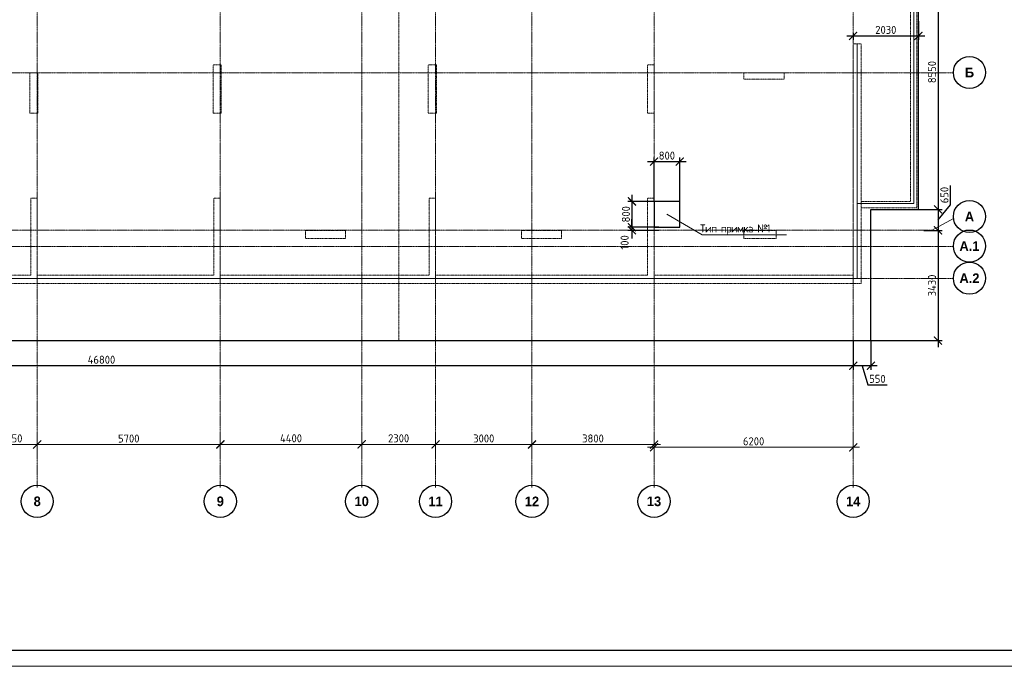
# Model space of a CAD drawing. Header units: millimetres. Extents: x -56135 to 1694203, y -446411 to -23139.
# Tile 73 of 256: x 493936 to 524584, y -190207 to -170089. Entities that reach past the tile are written whole.
import ezdxf
from ezdxf import colors
from ezdxf.entities.mleader import LeaderData, LeaderLine
from ezdxf.math import Vec2, Vec3

# ---------------------------------------------------------------- set-up
doc = ezdxf.new("R2010")
doc.units = ezdxf.units.MM
for name, pattern in [('01 Штриховая _4 мм_', [6, 3.5, -2.5]), ('______5', [1100, 800, -100, 100, -100]), ('осевая', [50.8, 31.75, -6.35, 6.35, -6.35])]:
    doc.linetypes.add(name, pattern=pattern)
for name, color, linetype, lineweight in [('0 Фундамент', 5, 'Continuous', 30), ('ВК_задание стр текст', 1, 'Continuous', 5), ('Оси', 40, '______5', 18), ('подоснова', 151, 'Continuous', 5), ('РАЗМЕРЫ', 1, 'Continuous', 9), ('СТЕНЫ', 3, 'Continuous', 30), ('ТОНКИЕ', 7, 'Continuous', 9)]:
    doc.layers.add(name, color=color, linetype=linetype, lineweight=lineweight)
doc.layers.add('Размеры _поперечного армирования', color=7, linetype='Continuous')
doc.layers.add('ТОЛСТЫЕ_ОСНОВНЫЕ', color=6, linetype='Continuous')
doc.styles.add('Century Gothic', font='GOTHIC.TTF')
doc.styles.add('GOST-2.304_Type-B', font='GOST_Common.ttf')
doc.linetypes.add('163 Фуникулер', pattern='A,0,-2,[18,Russia-GOST_Topo.shx,S=0.05,R=0,X=0,Y=0],-4,[17,Russia-GOST_Topo.shx,S=0.05,R=0,X=0,Y=0],-2,0', length=8)
doc.dimstyles.new('СПДС', dxfattribs={"dimscale": 100, "dimtxt": 2.5, "dimasz": 2.5, "dimexe": 1.25, "dimexo": 0, "dimtad": 1, "dimdec": 0, "dimtxsty": 'GOST-2.304_Type-B', "dimblk": 'ARCHTICK', "dimcen": 2.5, "dimdle": 2, "dimadec": 0, "dimazin": 2, "dimtfac": 0.75, "dimtdec": 0, "dimtmove": 1, "dimatfit": 3, "dimfxl": 1, "dimtolj": 1, "dimarcsym": 1})

# ---------------------------------------------------------------- blocks, each defined once
blk = doc.blocks.new('NSY101')
at = {"color": 0, "linetype": 'ByBlock', "lineweight": -2}
blk.add_circle((0, 0), 50, dxfattribs=at)
blk = doc.blocks.new('_ArchTick')
at = {"color": 0, "linetype": 'ByBlock', "const_width": 0.15}
blk.add_lwpolyline([(-0.5, -0.5), (0.5, 0.5)], dxfattribs=at)
blk = doc.blocks.new('*D1009')
at = {"layer": 'DEFPOINTS', "color": 0, "transparency": 16777216}
for p in [(495855, -133557), (494305, -133774), (495855, -133821)]:
    blk.add_point(p, dxfattribs=at)
at = {"layer": 'РАЗМЕРЫ', "color": 0, "lineweight": -2, "transparency": 16777216}
for p, q in [((494105, -133557), (496055, -133557)), ((494305, -133774), (494305, -133432)), ((495855, -133821), (495855, -133432))]:
    blk.add_line(p, q, dxfattribs=at)
at = {"layer": 'РАЗМЕРЫ', "color": 0, "lineweight": -2, "transparency": 16777216, "xscale": 250, "yscale": 250, "zscale": 250, "rotation": 180}
blk.add_blockref('_ArchTick', (494305, -133557), dxfattribs=at)
at = {"layer": 'РАЗМЕРЫ', "color": 0, "lineweight": -2, "transparency": 16777216, "xscale": 250, "yscale": 250, "zscale": 250}
blk.add_blockref('_ArchTick', (495855, -133557), dxfattribs=at)
at = {"layer": 'РАЗМЕРЫ', "color": 0, "transparency": 16777216, "insert": (495080, -133369), "char_height": 250, "attachment_point": 5, "style": 'GOST-2.304_Type-B'}
blk.add_mtext('\\A1;1550', dxfattribs=at)
blk = doc.blocks.new('*D1010')
at = {"layer": 'DEFPOINTS', "color": 0, "transparency": 16777216}
for p in [(501555, -133561), (495855, -133821), (501555, -133840)]:
    blk.add_point(p, dxfattribs=at)
at = {"layer": 'РАЗМЕРЫ', "color": 0, "lineweight": -2, "transparency": 16777216}
for p, q in [((495655, -133561), (501755, -133561)), ((495855, -133821), (495855, -133436)), ((501555, -133840), (501555, -133436))]:
    blk.add_line(p, q, dxfattribs=at)
at = {"layer": 'РАЗМЕРЫ', "color": 0, "lineweight": -2, "transparency": 16777216, "xscale": 250, "yscale": 250, "zscale": 250, "rotation": 180}
blk.add_blockref('_ArchTick', (495855, -133561), dxfattribs=at)
at = {"layer": 'РАЗМЕРЫ', "color": 0, "lineweight": -2, "transparency": 16777216, "xscale": 250, "yscale": 250, "zscale": 250}
blk.add_blockref('_ArchTick', (501555, -133561), dxfattribs=at)
at = {"layer": 'РАЗМЕРЫ', "color": 0, "transparency": 16777216, "insert": (498705, -133373), "char_height": 250, "attachment_point": 5, "style": 'GOST-2.304_Type-B'}
blk.add_mtext('\\A1;5700', dxfattribs=at)
blk = doc.blocks.new('*D1011')
at = {"layer": 'DEFPOINTS', "color": 0, "transparency": 16777216}
for p in [(505955, -133554), (501555, -133840), (505955, -133736)]:
    blk.add_point(p, dxfattribs=at)
at = {"layer": 'РАЗМЕРЫ', "color": 0, "lineweight": -2, "transparency": 16777216}
for p, q in [((501355, -133554), (506155, -133554)), ((501555, -133840), (501555, -133429)), ((505955, -133736), (505955, -133429))]:
    blk.add_line(p, q, dxfattribs=at)
at = {"layer": 'РАЗМЕРЫ', "color": 0, "lineweight": -2, "transparency": 16777216, "xscale": 250, "yscale": 250, "zscale": 250, "rotation": 180}
blk.add_blockref('_ArchTick', (501555, -133554), dxfattribs=at)
at = {"layer": 'РАЗМЕРЫ', "color": 0, "lineweight": -2, "transparency": 16777216, "xscale": 250, "yscale": 250, "zscale": 250}
blk.add_blockref('_ArchTick', (505955, -133554), dxfattribs=at)
at = {"layer": 'РАЗМЕРЫ', "color": 0, "transparency": 16777216, "insert": (503755, -133366), "char_height": 250, "attachment_point": 5, "style": 'GOST-2.304_Type-B'}
blk.add_mtext('\\A1;4400', dxfattribs=at)
blk = doc.blocks.new('*D1012')
at = {"layer": 'DEFPOINTS', "color": 0, "transparency": 16777216}
for p in [(508255, -133554), (505955, -133736), (508255, -133793)]:
    blk.add_point(p, dxfattribs=at)
at = {"layer": 'РАЗМЕРЫ', "color": 0, "lineweight": -2, "transparency": 16777216}
for p, q in [((505755, -133554), (508455, -133554)), ((505955, -133736), (505955, -133429)), ((508255, -133793), (508255, -133429))]:
    blk.add_line(p, q, dxfattribs=at)
at = {"layer": 'РАЗМЕРЫ', "color": 0, "lineweight": -2, "transparency": 16777216, "xscale": 250, "yscale": 250, "zscale": 250, "rotation": 180}
blk.add_blockref('_ArchTick', (505955, -133554), dxfattribs=at)
at = {"layer": 'РАЗМЕРЫ', "color": 0, "lineweight": -2, "transparency": 16777216, "xscale": 250, "yscale": 250, "zscale": 250}
blk.add_blockref('_ArchTick', (508255, -133554), dxfattribs=at)
at = {"layer": 'РАЗМЕРЫ', "color": 0, "transparency": 16777216, "insert": (507105, -133366), "char_height": 250, "attachment_point": 5, "style": 'GOST-2.304_Type-B'}
blk.add_mtext('\\A1;2300', dxfattribs=at)
blk = doc.blocks.new('*D1013')
at = {"layer": 'DEFPOINTS', "color": 0, "transparency": 16777216}
for p in [(511255, -133558), (508255, -133793), (511255, -133811)]:
    blk.add_point(p, dxfattribs=at)
at = {"layer": 'РАЗМЕРЫ', "color": 0, "lineweight": -2, "transparency": 16777216}
for p, q in [((508055, -133558), (511455, -133558)), ((508255, -133793), (508255, -133433)), ((511255, -133811), (511255, -133433))]:
    blk.add_line(p, q, dxfattribs=at)
at = {"layer": 'РАЗМЕРЫ', "color": 0, "lineweight": -2, "transparency": 16777216, "xscale": 250, "yscale": 250, "zscale": 250, "rotation": 180}
blk.add_blockref('_ArchTick', (508255, -133558), dxfattribs=at)
at = {"layer": 'РАЗМЕРЫ', "color": 0, "lineweight": -2, "transparency": 16777216, "xscale": 250, "yscale": 250, "zscale": 250}
blk.add_blockref('_ArchTick', (511255, -133558), dxfattribs=at)
at = {"layer": 'РАЗМЕРЫ', "color": 0, "transparency": 16777216, "insert": (509755, -133371), "char_height": 250, "attachment_point": 5, "style": 'GOST-2.304_Type-B'}
blk.add_mtext('\\A1;3000', dxfattribs=at)
blk = doc.blocks.new('*D1014')
at = {"layer": 'DEFPOINTS', "color": 0, "transparency": 16777216}
for p in [(515055, -133560), (511255, -133811), (515055, -134097)]:
    blk.add_point(p, dxfattribs=at)
at = {"layer": 'РАЗМЕРЫ', "color": 0, "lineweight": -2, "transparency": 16777216}
for p, q in [((511055, -133560), (515255, -133560)), ((511255, -133811), (511255, -133435)), ((515055, -134097), (515055, -133435))]:
    blk.add_line(p, q, dxfattribs=at)
at = {"layer": 'РАЗМЕРЫ', "color": 0, "lineweight": -2, "transparency": 16777216, "xscale": 250, "yscale": 250, "zscale": 250, "rotation": 180}
blk.add_blockref('_ArchTick', (511255, -133560), dxfattribs=at)
at = {"layer": 'РАЗМЕРЫ', "color": 0, "lineweight": -2, "transparency": 16777216, "xscale": 250, "yscale": 250, "zscale": 250}
blk.add_blockref('_ArchTick', (515055, -133560), dxfattribs=at)
at = {"layer": 'РАЗМЕРЫ', "color": 0, "transparency": 16777216, "insert": (513155, -133372), "char_height": 250, "attachment_point": 5, "style": 'GOST-2.304_Type-B'}
blk.add_mtext('\\A1;3800', dxfattribs=at)
blk = doc.blocks.new('*D2136')
at = {"layer": 'DEFPOINTS', "color": 0, "transparency": 16777216}
for p in [(521255, -133647), (521255, -133875), (515055, -134097)]:
    blk.add_point(p, dxfattribs=at)
at = {"layer": 'РАЗМЕРЫ', "color": 0, "lineweight": -2, "transparency": 16777216}
for p, q in [((515055, -134097), (515055, -133522)), ((521255, -133875), (521255, -133522)), ((514855, -133647), (521455, -133647))]:
    blk.add_line(p, q, dxfattribs=at)
at = {"layer": 'РАЗМЕРЫ', "color": 0, "lineweight": -2, "transparency": 16777216, "xscale": 250, "yscale": 250, "zscale": 250, "rotation": 180}
blk.add_blockref('_ArchTick', (515055, -133647), dxfattribs=at)
at = {"layer": 'РАЗМЕРЫ', "color": 0, "lineweight": -2, "transparency": 16777216, "xscale": 250, "yscale": 250, "zscale": 250}
blk.add_blockref('_ArchTick', (521255, -133647), dxfattribs=at)
at = {"layer": 'РАЗМЕРЫ', "color": 0, "transparency": 16777216, "insert": (518155, -133460), "char_height": 250, "attachment_point": 5, "style": 'GOST-2.304_Type-B'}
blk.add_mtext('\\A1;6200', dxfattribs=at)
blk = doc.blocks.new('*D53')
at = {"layer": 'DEFPOINTS', "color": 0, "transparency": 16777216}
for p in [(522324, -167443), (521911, -175993), (522520, -175993)]:
    blk.add_point(p, dxfattribs=at)
at = {"layer": 'РАЗМЕРЫ', "color": 0, "lineweight": -2, "transparency": 16777216}
for p, q in [((522520, -167243), (522520, -176193)), ((522324, -167443), (522645, -167443)), ((521911, -175993), (522645, -175993))]:
    blk.add_line(p, q, dxfattribs=at)
at = {"layer": 'РАЗМЕРЫ', "color": 0, "lineweight": -2, "transparency": 16777216, "xscale": 250, "yscale": 250, "zscale": 250}
for p, rotation in [((522520, -167443), 90), ((522520, -175993), 270)]:
    blk.add_blockref('_ArchTick', p, dxfattribs=dict(at, rotation=rotation))
at = {"layer": 'РАЗМЕРЫ', "color": 0, "transparency": 16777216, "insert": (522333, -171718), "char_height": 250, "attachment_point": 5, "rotation": 90, "style": 'GOST-2.304_Type-B'}
blk.add_mtext('\\A1;8550', dxfattribs=at)
blk = doc.blocks.new('*D54')
at = {"layer": 'DEFPOINTS', "color": 0, "transparency": 16777216}
for p in [(522278, -175993), (522077, -176643), (522520, -176643)]:
    blk.add_point(p, dxfattribs=at)
at = {"layer": 'РАЗМЕРЫ', "color": 0, "lineweight": -2, "transparency": 16777216}
for p, q in [((522907, -175845), (522907, -175245)), ((522520, -175793), (522520, -176843)), ((522520, -176318), (522907, -175845)), ((522278, -175993), (522645, -175993)), ((522077, -176643), (522645, -176643))]:
    blk.add_line(p, q, dxfattribs=at)
at = {"layer": 'РАЗМЕРЫ', "color": 0, "lineweight": -2, "transparency": 16777216, "xscale": 250, "yscale": 250, "zscale": 250}
for p, rotation in [((522520, -175993), 90), ((522520, -176643), 270)]:
    blk.add_blockref('_ArchTick', p, dxfattribs=dict(at, rotation=rotation))
at = {"layer": 'РАЗМЕРЫ', "color": 0, "transparency": 16777216, "insert": (522720, -175545), "char_height": 250, "attachment_point": 5, "rotation": 90, "style": 'GOST-2.304_Type-B'}
blk.add_mtext('\\A1;650', dxfattribs=at)
blk = doc.blocks.new('*D55')
at = {"layer": 'DEFPOINTS', "color": 0, "transparency": 16777216}
for p in [(522077, -176643), (520431, -180073), (522520, -180073)]:
    blk.add_point(p, dxfattribs=at)
at = {"layer": 'РАЗМЕРЫ', "color": 0, "lineweight": -2, "transparency": 16777216}
for p, q in [((522520, -176443), (522520, -180273)), ((522077, -176643), (522645, -176643)), ((520431, -180073), (522645, -180073))]:
    blk.add_line(p, q, dxfattribs=at)
at = {"layer": 'РАЗМЕРЫ', "color": 0, "lineweight": -2, "transparency": 16777216, "xscale": 250, "yscale": 250, "zscale": 250}
for p, rotation in [((522520, -176643), 90), ((522520, -180073), 270)]:
    blk.add_blockref('_ArchTick', p, dxfattribs=dict(at, rotation=rotation))
at = {"layer": 'РАЗМЕРЫ', "color": 0, "transparency": 16777216, "insert": (522333, -178358), "char_height": 250, "attachment_point": 5, "rotation": 90, "style": 'GOST-2.304_Type-B'}
blk.add_mtext('\\A1;3430', dxfattribs=at)
blk = doc.blocks.new('*D56')
at = {"layer": 'DEFPOINTS', "color": 0, "transparency": 16777216}
for p in [(519881, -180073), (520431, -180073), (519881, -180857)]:
    blk.add_point(p, dxfattribs=at)
at = {"layer": 'РАЗМЕРЫ', "color": 0, "lineweight": -2, "transparency": 16777216}
for p, q in [((519881, -180073), (519881, -180982)), ((520431, -180073), (520431, -180982)), ((520631, -180857), (519681, -180857)), ((520156, -180857), (520334, -181450)), ((520334, -181450), (520934, -181450))]:
    blk.add_line(p, q, dxfattribs=at)
at = {"layer": 'РАЗМЕРЫ', "color": 0, "lineweight": -2, "transparency": 16777216, "xscale": 250, "yscale": 250, "zscale": 250, "rotation": 180}
blk.add_blockref('_ArchTick', (519881, -180857), dxfattribs=at)
at = {"layer": 'РАЗМЕРЫ', "color": 0, "lineweight": -2, "transparency": 16777216, "xscale": 250, "yscale": 250, "zscale": 250}
blk.add_blockref('_ArchTick', (520431, -180857), dxfattribs=at)
at = {"layer": 'РАЗМЕРЫ', "color": 0, "transparency": 16777216, "insert": (520634, -181263), "char_height": 250, "attachment_point": 5, "style": 'GOST-2.304_Type-B'}
blk.add_mtext('\\A1;550', dxfattribs=at)
blk = doc.blocks.new('*D57')
at = {"layer": 'DEFPOINTS', "color": 0, "transparency": 16777216}
for p in [(519881, -180073), (473081, -180655), (473081, -180857)]:
    blk.add_point(p, dxfattribs=at)
at = {"layer": 'РАЗМЕРЫ', "color": 0, "lineweight": -2, "transparency": 16777216}
for p, q in [((519881, -180073), (519881, -180982)), ((473081, -180655), (473081, -180982)), ((520081, -180857), (472881, -180857))]:
    blk.add_line(p, q, dxfattribs=at)
at = {"layer": 'РАЗМЕРЫ', "color": 0, "lineweight": -2, "transparency": 16777216, "xscale": 250, "yscale": 250, "zscale": 250, "rotation": 180}
blk.add_blockref('_ArchTick', (473081, -180857), dxfattribs=at)
at = {"layer": 'РАЗМЕРЫ', "color": 0, "lineweight": -2, "transparency": 16777216, "xscale": 250, "yscale": 250, "zscale": 250}
blk.add_blockref('_ArchTick', (519881, -180857), dxfattribs=at)
at = {"layer": 'РАЗМЕРЫ', "color": 0, "transparency": 16777216, "insert": (496481, -180669), "char_height": 250, "attachment_point": 5, "style": 'GOST-2.304_Type-B'}
blk.add_mtext('\\A1;46800', dxfattribs=at)
blk = doc.blocks.new('*U782')
at = {"layer": 'ТОЛСТЫЕ_ОСНОВНЫЕ', "color": 6}
blk.add_lwpolyline([(20, 5), (1184, 5), (1184, 415), (20, 415)], close=True, dxfattribs=at)
at = {"layer": 'ТОНКИЕ'}
blk.add_lwpolyline([(0, 0), (1189, 0), (1189, 420), (0, 420)], close=True, dxfattribs=at)
blk = doc.blocks.new('*D934')
at = {"layer": 'DEFPOINTS', "color": 0, "transparency": 16777216}
for p in [(521911, -170136), (519881, -170506), (521911, -170594)]:
    blk.add_point(p, dxfattribs=at)
at = {"layer": 'РАЗМЕРЫ', "color": 0, "lineweight": -2, "transparency": 16777216}
for p, q in [((521911, -170136), (521911, -170719)), ((519681, -170594), (522111, -170594)), ((519881, -170506), (519881, -170719))]:
    blk.add_line(p, q, dxfattribs=at)
at = {"layer": 'РАЗМЕРЫ', "color": 0, "lineweight": -2, "transparency": 16777216, "xscale": 250, "yscale": 250, "zscale": 250, "rotation": 180}
blk.add_blockref('_ArchTick', (519881, -170594), dxfattribs=at)
at = {"layer": 'РАЗМЕРЫ', "color": 0, "lineweight": -2, "transparency": 16777216, "xscale": 250, "yscale": 250, "zscale": 250}
blk.add_blockref('_ArchTick', (521911, -170594), dxfattribs=at)
at = {"layer": 'РАЗМЕРЫ', "color": 0, "transparency": 16777216, "insert": (520896, -170406), "char_height": 250, "attachment_point": 5, "style": 'GOST-2.304_Type-B'}
blk.add_mtext('\\A1;2030', dxfattribs=at)
blk = doc.blocks.new('вк')
at = {"layer": '0 Фундамент', "color": 5, "ltscale": 100}
for p, q in [((-521352, -942718), (-521352, -943318)), ((-521352, -943318), (-520752, -943318))]:
    blk.add_line(p, q, dxfattribs=at)
blk.add_lwpolyline([(-520552, -942518), (-521352, -942518), (-521352, -943318), (-520552, -943318)], close=True, dxfattribs=at)
blk = doc.blocks.new('*D947')
at = {"layer": 'DEFPOINTS', "color": 0, "transparency": 16777216}
for p in [(514481, -174506), (513681, -175743), (514481, -175943)]:
    blk.add_point(p, dxfattribs=at)
at = {"layer": 'Размеры _поперечного армирования', "color": 0, "lineweight": -2, "transparency": 16777216}
for p, q in [((513681, -175743), (513681, -174381)), ((514481, -175943), (514481, -174381)), ((513481, -174506), (514681, -174506))]:
    blk.add_line(p, q, dxfattribs=at)
at = {"layer": 'Размеры _поперечного армирования', "color": 0, "lineweight": -2, "transparency": 16777216, "xscale": 250, "yscale": 250, "zscale": 250, "rotation": 180}
blk.add_blockref('_ArchTick', (513681, -174506), dxfattribs=at)
at = {"layer": 'Размеры _поперечного армирования', "color": 0, "lineweight": -2, "transparency": 16777216, "xscale": 250, "yscale": 250, "zscale": 250}
blk.add_blockref('_ArchTick', (514481, -174506), dxfattribs=at)
at = {"layer": 'Размеры _поперечного армирования', "color": 0, "transparency": 16777216, "insert": (514081, -174318), "char_height": 250, "attachment_point": 5, "style": 'GOST-2.304_Type-B'}
blk.add_mtext('\\A1;800', dxfattribs=at)
blk = doc.blocks.new('*D948')
at = {"layer": 'DEFPOINTS', "color": 0, "transparency": 16777216}
for p in [(513828, -175743), (512993, -176543), (513828, -176543)]:
    blk.add_point(p, dxfattribs=at)
at = {"layer": 'Размеры _поперечного армирования', "color": 0, "lineweight": -2, "transparency": 16777216}
for p, q in [((512993, -175543), (512993, -176743)), ((513828, -175743), (512868, -175743)), ((513828, -176543), (512868, -176543))]:
    blk.add_line(p, q, dxfattribs=at)
at = {"layer": 'Размеры _поперечного армирования', "color": 0, "lineweight": -2, "transparency": 16777216, "xscale": 250, "yscale": 250, "zscale": 250}
for p, rotation in [((512993, -175743), 90), ((512993, -176543), 270)]:
    blk.add_blockref('_ArchTick', p, dxfattribs=dict(at, rotation=rotation))
at = {"layer": 'Размеры _поперечного армирования', "color": 0, "transparency": 16777216, "insert": (512806, -176143), "char_height": 250, "attachment_point": 5, "rotation": 90, "style": 'GOST-2.304_Type-B'}
blk.add_mtext('\\A1;800', dxfattribs=at)
blk = doc.blocks.new('*D949')
at = {"layer": 'DEFPOINTS', "color": 0, "transparency": 16777216}
for p in [(512993, -176643), (513829, -176543), (513829, -176643)]:
    blk.add_point(p, dxfattribs=at)
at = {"layer": 'Размеры _поперечного армирования', "color": 0, "lineweight": -2, "transparency": 16777216}
for p, q in [((512993, -176543), (512993, -176293)), ((513829, -176543), (512868, -176543)), ((513829, -176643), (512868, -176643)), ((512993, -176543), (512993, -176643)), ((512993, -176643), (512993, -176893))]:
    blk.add_line(p, q, dxfattribs=at)
at = {"layer": 'Размеры _поперечного армирования', "color": 0, "lineweight": -2, "transparency": 16777216, "xscale": 250, "yscale": 250, "zscale": 250}
for p, rotation in [((512993, -176543), 270), ((512993, -176643), 90)]:
    blk.add_blockref('_ArchTick', p, dxfattribs=dict(at, rotation=rotation))
at = {"layer": 'Размеры _поперечного армирования', "color": 0, "transparency": 16777216, "insert": (512765, -177018), "char_height": 250, "attachment_point": 5, "rotation": 90, "style": 'GOST-2.304_Type-B'}
blk.add_mtext('\\A1;100', dxfattribs=at)
blk = doc.blocks.new('_None')
blk = doc.blocks.new('стены  тп')
at = {"layer": 'СТЕНЫ', "color": 251, "linetype": '01 Штриховая _4 мм_', "lineweight": 0, "true_color": 0x636466}
for p, q in [((591292, -328026, 3100), (591292, -336126, 3100)), ((591492, -336326, 3100), (591492, -328026, 3100)), ((589512, -331226, 3100), (589512, -338426, 3100)), ((589512, -331226, 3100), (589762, -331226, 3100)), ((589762, -336626, 3100), (589762, -331226, 3100)), ((569837, -331876, 3100), (569587, -331876, 3100)), ((569587, -331876, 3100), (569587, -332306, 3100)), ((569837, -331996, 3100), (569837, -331876, 3100)), ((576537, -331876, 3100), (576287, -331876, 3100)), ((576287, -331876, 3100), (576287, -331876, 3100)), ((576287, -331876, 3100), (576287, -331996, 3100)), ((576537, -331996, 3100), (576537, -331876, 3100)), ((583112, -331876, 3100), (583112, -331996, 3100)), ((583192, -331876, 3100), (583112, -331876, 3100)), ((583312, -331876, 3100), (583192, -331876, 3100)), ((583312, -333376, 3100), (583312, -331876, 3100)), ((564137, -332126, 3100), (563887, -332126, 3100)), ((563887, -332126, 3100), (563887, -332246, 3100)), ((564137, -332306, 3100), (564137, -332126, 3100)), ((569837, -333376, 3100), (569837, -331996, 3100)), ((576287, -331996, 3100), (576287, -333376, 3100)), ((576537, -333376, 3100), (576537, -331996, 3100)), ((583112, -331996, 3100), (583112, -333376, 3100)), ((587362, -332126, 3100), (586112, -332126, 3100)), ((586112, -332126, 3100), (586112, -332326, 3100)), ((587362, -332326, 3100), (587362, -332126, 3100)), ((563887, -332246, 3100), (563887, -333376, 3100)), ((564137, -332426, 3100), (564137, -332306, 3100)), ((564137, -333376, 3100), (564137, -332426, 3100)), ((569587, -332306, 3100), (569587, -332426, 3100)), ((569587, -332426, 3100), (569587, -333376, 3100)), ((586112, -332326, 3100), (587362, -332326, 3100)), ((563887, -333376, 3100), (564112, -333376, 3100)), ((564112, -333376, 3100), (564137, -333376, 3100)), ((569587, -333376, 3100), (569812, -333376, 3100)), ((569812, -333376, 3100), (569837, -333376, 3100)), ((576287, -333376, 3100), (576512, -333376, 3100)), ((576512, -333376, 3100), (576537, -333376, 3100)), ((583112, -333376, 3100), (583192, -333376, 3100)), ((583192, -333376, 3100), (583312, -333376, 3100)), ((583312, -333376, 3100), (583312, -333376, 3100)), ((564112, -336026, 3100), (563912, -336026, 3100)), ((563912, -336026, 3100), (563912, -336146, 3100)), ((563912, -336146, 3100), (563912, -338426, 3100)), ((564112, -336146, 3100), (564112, -336026, 3100)), ((564112, -338426, 3100), (564112, -336146, 3100)), ((569692, -336026, 3100), (569612, -336026, 3100)), ((569612, -336026, 3100), (569612, -336146, 3100)), ((569612, -336146, 3100), (569612, -338426, 3100)), ((569812, -336026, 3100), (569692, -336026, 3100)), ((569812, -338426, 3100), (569812, -336026, 3100)), ((576512, -336026, 3100), (576312, -336026, 3100)), ((576312, -336026, 3100), (576312, -336146, 3100)), ((576312, -336146, 3100), (576312, -338426, 3100)), ((576512, -336146, 3100), (576512, -336026, 3100)), ((576512, -338426, 3100), (576512, -336146, 3100)), ((583192, -336026, 3100), (583112, -336026, 3100)), ((583112, -336026, 3100), (583112, -336146, 3100)), ((583112, -336146, 3100), (583112, -338426, 3100)), ((583312, -336026, 3100), (583192, -336026, 3100)), ((583312, -338426, 3100), (583312, -336026, 3100)), ((591292, -336126, 3100), (589762, -336126, 3100)), ((589762, -336326, 3100), (591492, -336326, 3100)), ((589762, -338676, 3100), (589762, -336626, 3100)), ((572713, -337026, 3100), (572463, -337026, 3100)), ((572463, -337026, 3100), (572463, -337276, 3100)), ((572833, -337026, 3100), (572713, -337026, 3100)), ((573713, -337026, 3100), (572833, -337026, 3100)), ((573713, -337276, 3100), (573713, -337026, 3100)), ((579312, -337026, 3100), (579187, -337026, 3100)), ((579187, -337026, 3100), (579187, -337276, 3100)), ((580192, -337026, 3100), (579312, -337026, 3100)), ((580312, -337026, 3100), (580192, -337026, 3100)), ((580437, -337026, 3100), (580312, -337026, 3100)), ((580437, -337276, 3100), (580437, -337026, 3100)), ((587112, -337026, 3100), (586112, -337026, 3100)), ((586112, -337026, 3100), (586112, -337276, 3100)), ((587112, -337276, 3100), (587112, -337026, 3100)), ((572463, -337276, 3100), (572713, -337276, 3100)), ((572713, -337276, 3100), (573543, -337276, 3100)), ((573543, -337276, 3100), (573663, -337276, 3100)), ((573663, -337276, 3100), (573713, -337276, 3100)), ((579187, -337276, 3100), (579312, -337276, 3100)), ((579312, -337276, 3100), (580192, -337276, 3100)), ((580192, -337276, 3100), (580312, -337276, 3100)), ((580312, -337276, 3100), (580437, -337276, 3100)), ((586112, -337276, 3100), (587112, -337276, 3100)), ((563912, -338426, 3100), (562552, -338426, 3100)), ((565812, -338426, 3100), (564112, -338426, 3100)), ((565932, -338426, 3100), (565812, -338426, 3100)), ((567632, -338426, 3100), (565932, -338426, 3100)), ((567752, -338426, 3100), (567632, -338426, 3100)), ((569612, -338426, 3100), (567752, -338426, 3100)), ((573542, -338426, 3100), (569812, -338426, 3100)), ((573662, -338426, 3100), (573542, -338426, 3100)), ((576312, -338426, 3100), (573662, -338426, 3100)), ((578212, -338426, 3100), (576512, -338426, 3100)), ((578332, -338426, 3100), (578212, -338426, 3100)), ((580192, -338426, 3100), (578332, -338426, 3100)), ((580312, -338426, 3100), (580192, -338426, 3100)), ((583112, -338426, 3100), (580312, -338426, 3100)), ((587602, -338426, 3100), (583312, -338426, 3100)), ((587852, -338426, 3100), (587602, -338426, 3100)), ((589512, -338426, 3100), (587852, -338426, 3100)), ((562062, -338676, 3100), (563912, -338676, 3100)), ((563912, -338676, 3100), (564162, -338676, 3100)), ((564162, -338676, 3100), (589512, -338676, 3100)), ((589512, -338676, 3100), (589762, -338676, 3100))]:
    blk.add_line(p, q, dxfattribs=at)
blk = doc.blocks.new('оси 2.2-2.3')
at = {"layer": 'Оси', "color": 16, "linetype": 'осевая', "lineweight": 0, "transparency": 33554687}
for p, q in [((495854.9, -104267.9), (495854.9, -134893.5)), ((501554.9, -104267.9), (501554.9, -134893.5)), ((505954.9, -104267.9), (505954.9, -134893.5)), ((508254.9, -104267.9), (508254.9, -134893.5)), ((511254.9, -104267.9), (511254.9, -134893.5)), ((515054.9, -104267.9), (515054.9, -134893.5)), ((521254.5, -104267.9), (521254.9, -134893.5)), ((468076.3, -121995.4), (524372.9, -121995.4)), ((468653.8, -126895.4), (523707.4, -126895.4)), ((468076.3, -127395.4), (524372.9, -127395.4)), ((468076.3, -128395.4), (524372.9, -128395.4))]:
    blk.add_line(p, q, dxfattribs=at)
at = {"layer": 'Оси', "color": 16, "linetype": '______5', "lineweight": 0, "transparency": 33554687}
blk.add_line((524376.4, -126525.7), (523707.4, -126895.4), dxfattribs=at)
at = {"layer": 'Оси', "color": 16, "linetype": 'Continuous', "lineweight": 25, "transparency": 33554687, "xscale": 9.999999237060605, "yscale": 9.999999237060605, "zscale": 9.999999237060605}
for p in [(524872.8, -121985.2), (524872.8, -126465.2), (524872.8, -127385.2), (524872.8, -128385.2), (495854.4, -135329.4), (501554.4, -135329.4), (505954.4, -135329.4), (508254.4, -135329.4), (511254.4, -135329.4), (515054.4, -135329.4), (521254.4, -135329.4)]:
    blk.add_blockref('NSY101', p, dxfattribs=at)
at = {"layer": 'Оси', "color": 16, "linetype": 'Continuous', "lineweight": 25, "transparency": 33554687, "char_height": 300, "attachment_point": 5, "style": 'Century Gothic'}
for s, insert, width in [('\\A1;{\\fCentury Gothic|i0|b1;\\H300.000000;\\W1.000000;\\C16;Б}\\P', (524872.8, -121985.2), 390), ('\\A1;{\\fCentury Gothic|i0|b1;\\H300.000000;\\W1.000000;\\C16;А}\\P', (524872.8, -126465.2), 460), ('\\A1;{\\fCentury Gothic|i0|b1;\\H300.000000;\\W1.000000;\\C16;А.1}\\P', (524872.8, -127385.2), 810), ('\\A1;{\\fCentury Gothic|i0|b1;\\H300.000000;\\W1.000000;\\C16;А.2}\\P', (524872.8, -128385.2), 810), ('\\A1;{\\fCentury Gothic|i0|b1;\\H300.000000;\\W1.000000;\\C16;8}\\P', (495854.4, -135329.4), 385), ('\\A1;{\\fCentury Gothic|i0|b1;\\H300.000000;\\W1.000000;\\C16;9}\\P', (501554.4, -135329.4), 385), ('\\A1;{\\fCentury Gothic|i0|b1;\\H300.000000;\\W1.000000;\\C16;10}\\P', (505954.4, -135329.4), 620), ('\\A1;{\\fCentury Gothic|i0|b1;\\H300.000000;\\W1.000000;\\C16;11}\\P', (508254.4, -135329.4), 620), ('\\A1;{\\fCentury Gothic|i0|b1;\\H300.000000;\\W1.000000;\\C16;12}\\P', (511254.4, -135329.4), 620), ('\\A1;{\\fCentury Gothic|i0|b1;\\H300.000000;\\W1.000000;\\C16;13}\\P', (515054.4, -135329.4), 620), ('\\A1;{\\fCentury Gothic|i0|b1;\\H300.000000;\\W1.000000;\\C16;14}\\P', (521254.4, -135329.4), 620)]:
    blk.add_mtext(s, dxfattribs=dict(at, insert=insert, width=width))
at = {"layer": 'РАЗМЕРЫ', "color": 1}
for base, p1, p2, picture, middle in [((495854.9, -133556.8), (494304.9, -133773.7), (495854.9, -133821.2), '*D1009', (495079.9, -133369.3)), ((501554.9, -133560.6), (495854.9, -133821.2), (501554.9, -133840.5), '*D1010', (498704.9, -133373.1)), ((505954.9, -133553.8), (501554.9, -133840.5), (505954.9, -133736.2), '*D1011', (503754.9, -133366.3)), ((508254.9, -133553.8), (505954.9, -133736.2), (508254.9, -133793.3), '*D1012', (507104.9, -133366.3)), ((511254.9, -133558.4), (508254.9, -133793.3), (511254.9, -133811.5), '*D1013', (509754.9, -133370.9)), ((515054.9, -133559.9), (511254.9, -133811.5), (515054.9, -134096.6), '*D1014', (513154.9, -133372.4)), ((521254.9, -133647.3), (515054.9, -134096.6), (521254.9, -133875.5), '*D2136', (518154.9, -133459.8))]:
    dim = blk.add_linear_dim(base=base, p1=p1, p2=p2, dimstyle='СПДС', dxfattribs=at)
    dim.commit()
    dim.dimension.update_dxf_attribs({"geometry": picture, "text_midpoint": middle})

msp = doc.modelspace()

# ---------------------------------------------------------------- linework, layer by layer
at = {"layer": '0 Фундамент'}
msp.add_lwpolyline([(472780.8, -155892.7), (472780.8, -180072.7), (480130.8, -180072.7), (480130.8, -180072.7), (492630.8, -180072.7), (492630.8, -180072.7), (494980.8, -180072.7), (494980.8, -180072.7), (520430.8, -180072.7), (520430.8, -175992.7), (521910.8, -175992.7), (521910.8, -167392.7), (520430.8, -167392.7), (520430.8, -155892.7), (472780.8, -155892.7)], dxfattribs=at)
at = {"layer": 'РАЗМЕРЫ', "color": 1, "linetype": '01 Штриховая _4 мм_'}
msp.add_lwpolyline([(505733.8, -155892.7), (505733.8, -180072.7)], dxfattribs=at)
at = {"layer": 'РАЗМЕРЫ', "linetype": '163 Фуникулер', "ltscale": 0.5}
for points in [[(472780.8, -156084.6), (520013.1, -156084.6), (520013.1, -167514.3), (521770.3, -167514.3), (521770.3, -175812.7), (519999.1, -175812.7), (519999.1, -178140.8), (482071.8, -178140.8), (482071.8, -179891.6), (475579, -179891.6), (475579, -178142.7), (472780.8, -178142.7)], [(519999.1, -175812.7), (519999.1, -170846.5)]]:
    msp.add_lwpolyline(points, dxfattribs=at)

# ---------------------------------------------------------------- block references
at = {"xscale": 100, "yscale": 100, "zscale": 100}
msp.add_blockref('*U782', (461906.2, -190207.2), dxfattribs=at)
at = {"layer": 'ВК_задание стр текст', "color": 5}
msp.add_blockref('вк', (1035032.8, 766775.4), dxfattribs=at)
at = {"layer": 'РАЗМЕРЫ', "color": 1}
msp.add_blockref('оси 2.2-2.3', (-1373.9, -49747.3), dxfattribs=at)
at = {"layer": 'РАЗМЕРЫ'}
msp.add_blockref('стены  тп', (-69631.4, 160383.1, -3100), dxfattribs=at)

# ---------------------------------------------------------------- dimensions: what is measured, and where the dimension line sits
at = {"layer": 'РАЗМЕРЫ', "color": 1}
for base, p1, p2, picture, middle in [((522520.5, -175992.7), (522324, -167442.7), (521910.8, -175992.7), '*D53', (522333, -171717.7)), ((522520.5, -180072.7), (522076.6, -176642.7), (520430.8, -180072.7), '*D55', (522333, -178357.7))]:
    dim = msp.add_linear_dim(base=base, p1=p1, p2=p2, angle=90, dimstyle='СПДС', dxfattribs=at)
    dim.commit()
    dim.dimension.update_dxf_attribs({"geometry": picture, "text_midpoint": middle})
for base, p1, p2, picture, middle in [((521910.8, -170593.9), (519880.8, -170506.1), (521910.8, -170136), '*D934', (520895.8, -170406.4)), ((473081, -180856.5), (519881, -180072.7), (473081, -180654.8), '*D57', (496481, -180669)), ((519881, -180856.5), (520430.8, -180072.7), (519881, -180072.7), '*D56', (520396.5, -181262.8))]:
    dim = msp.add_linear_dim(base=base, p1=p1, p2=p2, dimstyle='СПДС', dxfattribs=at)
    dim.commit()
    dim.dimension.update_dxf_attribs({"geometry": picture, "text_midpoint": middle})
dim = msp.add_linear_dim(base=(522520.5, -176642.7), p1=(522278.1, -175992.7), p2=(522076.6, -176642.7), angle=90, dimstyle='СПДС', dxfattribs=at)
dim.commit()
dim.dimension.update_dxf_attribs({"geometry": '*D54', "text_midpoint": (522907.3, -175782.4), "dimtype": 160})
at = {"layer": 'Размеры _поперечного армирования', "color": 1}
dim = msp.add_linear_dim(base=(514481, -174505.8), p1=(513681, -175742.7), p2=(514481, -175942.7), dimstyle='СПДС', dxfattribs=at)
dim.commit()
dim.dimension.update_dxf_attribs({"geometry": '*D947', "text_midpoint": (514081, -174318.3)})
dim = msp.add_linear_dim(base=(512993.4, -176542.7), p1=(513827.9, -175742.7), p2=(513827.9, -176542.7), angle=90, dimstyle='СПДС', dxfattribs=at)
dim.commit()
dim.dimension.update_dxf_attribs({"geometry": '*D948', "text_midpoint": (512805.9, -176142.7)})
dim = msp.add_linear_dim(base=(512993.4, -176642.7), p1=(513829, -176542.7), p2=(513829, -176642.7), angle=90, dimstyle='СПДС', dxfattribs=at)
dim.commit()
dim.dimension.update_dxf_attribs({"geometry": '*D949', "text_midpoint": (512952.1, -177018.4), "dimtype": 160})

# ---------------------------------------------------------------- leaders
at = {"layer": 'подоснова', "color": 4, "ltscale": 0.3}
ml = msp.add_multileader_mtext('Standard', dxfattribs=at)
ml.set_content('{\\T0.9;Тип примка №1}', color=4, style='GOST-2.304_Type-B')
ml.set_leader_properties(color=256, linetype='ByLayer', lineweight=15)
ml.set_arrow_properties(name='NONE')
ml.build(insert=Vec2(0, 0))
ml.multileader.update_dxf_attribs({"text_left_attachment_type": 6, "text_right_attachment_type": 6, "dogleg_length": 0.1, "arrow_head_size": 18})
ctx = ml.context
ctx.base_point, ctx.char_height, ctx.arrow_head_size, ctx.landing_gap_size, ctx.plane_origin = Vec3(515181.2, -176784.5), 250, 18, 20, Vec3(519935.8, -172911.5)
ctx.left_attachment, ctx.right_attachment, ctx.text_align_type = 6, 6, 1
notes = []
notes.append((ctx, [(1, (1, 1, 0), (515181.1, -176784.5), (1, 0), 0.1, [(0, [(514081, -176142.7)], 0, [])])]))
ctx.mtext.insert, ctx.mtext.width, ctx.mtext.alignment, ctx.mtext.flow_direction = Vec3(516203.3, -176459.5), 4075.871, 2, 5
for ctx, leaders in notes:
    for number, flags, end, landing, length, lines in leaders:
        leader = LeaderData()
        leader.index, (leader.has_last_leader_line, leader.has_dogleg_vector, leader.attachment_direction) = number, flags
        leader.last_leader_point, leader.dogleg_vector, leader.dogleg_length = Vec3(end), Vec3(landing), length
        for number, points, colour, breaks in lines:
            line = LeaderLine()
            line.index, line.vertices, line.color, line.breaks = number, Vec3.list(points), colors.encode_raw_color(colour), breaks
            leader.lines.append(line)
        ctx.leaders.append(leader)

doc.saveas('drawing.dxf')
